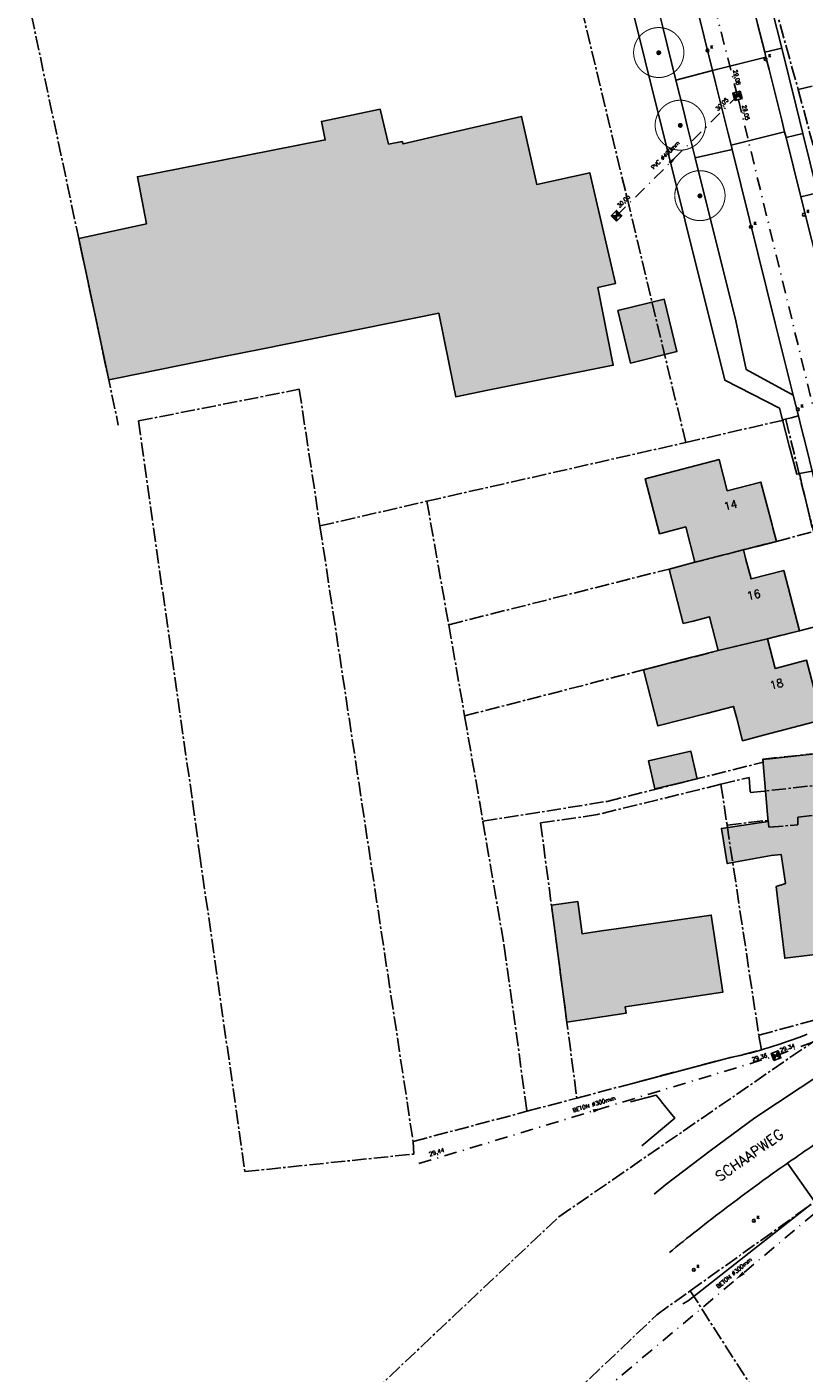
# Model space of a CAD drawing. Header units: metres. Extents: x 202952 to 203755, y 348959 to 349702.
# Tile 3 of 91: x 202981 to 203058, y 349265 to 349399. Entities that reach past the tile are written whole.
import ezdxf
from ezdxf.enums import TextEntityAlignment as Align

# ---------------------------------------------------------------- set-up
doc = ezdxf.new("R2010")
doc.units = ezdxf.units.M
doc.linetypes.add('1-200 CENTER', pattern=[4.28625, 2.8575, -0.47625, 0.47625, -0.47625])
doc.linetypes.add('1-200 DASHDOT', pattern=[2.54, 1.27, -0.635, 0, -0.635])
for name, color, linetype in [('PH-BEST-BEBOUWING', 1, 'Continuous'), ('PH-BEST-BEBOUWING-ARCERING', 254, 'Continuous'), ('PH-BEST-HUISNUMMER', 7, 'Continuous'), ('PH-BEST-KADASTRALE-GRENS', 240, '1-200 CENTER'), ('PH-BEST-KOLK', 8, 'Continuous'), ('PH-BEST-PUT-HANDHAVEN', 84, 'Continuous'), ('PH-BEST-RIO-HANDHAVEN-GEMENGD', 44, '1-200 DASHDOT'), ('PH-BEST-RIO-TEKST', 8, 'Continuous'), ('PH-BEST-RIO-TEKST-VLOEIVLAK', 8, 'Continuous'), ('PH-BEST-STRAATNAAM-RIOLERING', 7, 'Continuous'), ('PH-BEST-WEGDEEL', 254, 'Continuous'), ('PH-INM-BOOM-HANDHAVEN', 96, 'Continuous')]:
    doc.layers.add(name, color=color, linetype=linetype)
doc.styles.add('ROMANS', font='romans.shx')

# ---------------------------------------------------------------- blocks, each defined once
blk = doc.blocks.new('*U35')
blk.add_circle((0, 0), 0.142)
at = {"ltscale": 0.05, "style": 'ROMANS'}
blk.add_text('K', height=0.3, dxfattribs=at).set_placement((0.28, 0.19))
blk = doc.blocks.new('*U12')
h = blk.add_hatch(color=256)
h.paths.add_polyline_path([(0, 0), (-0.375, 0.375), (-0.375, -0.375)])
h.paths.add_polyline_path([(0.375, 0.375), (0, 0), (0.375, -0.375)])
for p, q in [((-0.375, -0.375), (0.375, 0.375)), ((-0.375, 0.375), (0.375, -0.375))]:
    blk.add_line(p, q)
blk.add_lwpolyline([(-0.375, -0.375), (0.375, -0.375), (0.375, 0.375), (-0.375, 0.375)], close=True)
blk = doc.blocks.new('Materialisatie')
blk.add_solid([(-1.04, 0.17), (-1.04, -0.17), (0, 0)])
at = {"style": 'ROMANS'}
blk.add_attdef('MATERIALISATIE', (-2.63, 0.66), '', height=0.4, dxfattribs=at)
blk = doc.blocks.new('*U26')
at = {"const_width": 0.1}
blk.add_lwpolyline([(-2.5, 0, 0.990403), (2.5, 0.03, 0.990403), (-2.5, 0.02)], format="xyb", dxfattribs=at)
at = {"linetype": 'Continuous', "const_width": 0.25}
blk.add_lwpolyline([(-0.12, 0, 1), (0.12, 0, 1)], format="xyb", close=True, dxfattribs=at)

msp = doc.modelspace()

# ---------------------------------------------------------------- hatches: boundary and pattern name
at = {"layer": 'PH-BEST-BEBOUWING-ARCERING'}
for points in [[(202989.56, 349363.91), (202988.73, 349363.74), (202985.75, 349377.78), (202992.49, 349379.24), (202991.58, 349383.9), (203000, 349385.55), (203007.55, 349387.03), (203010.23, 349387.56), (203009.85, 349389.41), (203015.68, 349390.62), (203016.52, 349387.15), (203017.86, 349387.41), (203017.97, 349387.17), (203022.51, 349388.23), (203029.74, 349389.91), (203031.24, 349383.15), (203036.5, 349384.31), (203038.74, 349374.74), (203039.07, 349373.31), (203037.3, 349372.89), (203038.84, 349365.18), (203026.39, 349362.69), (203023.19, 349362.05), (203022.93, 349363.33), (203022.5, 349365.46), (203021.52, 349370.34), (203004.04, 349366.82), (203000, 349366.01)], [(203039.28, 349370.62), (203043.89, 349371.74), (203045.16, 349366.53), (203040.55, 349365.4)], [(203046.96, 349345.6), (203046.05, 349349.11), (203043.45, 349348.44), (203042.02, 349353.9), (203049.37, 349355.8), (203050.17, 349352.7), (203053.51, 349353.57), (203054.61, 349349.32), (203054.69, 349349.02), (203055.04, 349347.68), (203053.12, 349347.18), (203052.55, 349347.03), (203051.77, 349346.83)], [(203049.27, 349336.83), (203048.4, 349340.18), (203046.78, 349339.76), (203045.79, 349339.52), (203044.38, 349344.93), (203046.96, 349345.6), (203051.77, 349346.83), (203051.9, 349346.32), (203052.02, 349345.89), (203052.54, 349343.94), (203055.78, 349344.78), (203057.34, 349338.8), (203054.17, 349337.98), (203054.16, 349338)], [(203048.1, 349330.59), (203043.28, 349329.34), (203041.84, 349334.91), (203046.66, 349336.16), (203049.27, 349336.83), (203054.16, 349338), (203054.17, 349337.98), (203054.94, 349335.06), (203058.05, 349335.87), (203059.59, 349329.93), (203053.78, 349328.42), (203051.68, 349327.87), (203051.11, 349330.08), (203050.8, 349331.28)], [(203042.97, 349323.1), (203042.33, 349325.86), (203046.55, 349326.83), (203047.18, 349324.07)], [(203054.52, 349316.48), (203050.17, 349315.67), (203049.58, 349319.16), (203054.23, 349319.85), (203054.17, 349320.54), (203053.7, 349325.99), (203054.39, 349326.08), (203060.35, 349326.74), (203060.54, 349325.01), (203060.57, 349324.75), (203061.38, 349317.43), (203060.47, 349317.26), (203060.83, 349314.39), (203061.6, 349314.49), (203061.7, 349313.73), (203062.54, 349307.07), (203059.19, 349306.66), (203055.87, 349306.26), (203055.15, 349312.22), (203055.03, 349313.37), (203055.95, 349313.68), (203055.53, 349316.56)], [(203032.7, 349311.52), (203035.31, 349311.89), (203035.75, 349308.69), (203037.68, 349308.97), (203039.13, 349309.18), (203043.05, 349309.75), (203048.57, 349310.55), (203048.84, 349308.82), (203049.73, 349302.89), (203040.04, 349301.44), (203040.14, 349300.8), (203034.23, 349299.91)]]:
    msp.add_hatch(color=256, dxfattribs=at).paths.add_polyline_path(points)

# ---------------------------------------------------------------- linework, layer by layer
at = {"layer": 'PH-BEST-BEBOUWING'}
for points in [[(202989.56, 349363.91), (202988.73, 349363.74), (202985.75, 349377.78), (202992.49, 349379.24), (202991.58, 349383.9), (203000, 349385.55), (203007.55, 349387.03), (203010.23, 349387.56), (203009.85, 349389.41), (203015.68, 349390.62), (203016.52, 349387.15), (203017.86, 349387.41), (203017.97, 349387.17), (203022.51, 349388.23), (203029.74, 349389.91), (203031.24, 349383.15), (203036.5, 349384.31), (203038.74, 349374.74), (203039.07, 349373.31), (203037.3, 349372.89), (203038.84, 349365.18), (203026.39, 349362.69), (203023.19, 349362.05), (203022.93, 349363.33), (203022.5, 349365.46), (203021.52, 349370.34), (203004.04, 349366.82), (203000, 349366.01), (202989.56, 349363.91)], [(203039.28, 349370.62), (203043.89, 349371.74), (203045.16, 349366.53), (203040.55, 349365.4), (203039.28, 349370.62)], [(203046.96, 349345.6), (203046.05, 349349.11), (203043.45, 349348.44), (203042.02, 349353.9), (203049.37, 349355.8), (203050.17, 349352.7), (203053.51, 349353.57), (203054.61, 349349.32), (203054.69, 349349.02), (203055.04, 349347.68), (203053.12, 349347.18), (203052.55, 349347.03), (203051.77, 349346.83), (203046.96, 349345.6)], [(203049.27, 349336.83), (203048.4, 349340.18), (203046.78, 349339.76), (203045.79, 349339.52), (203044.38, 349344.93), (203046.96, 349345.6), (203051.77, 349346.83), (203051.9, 349346.32), (203052.02, 349345.89), (203052.54, 349343.94), (203055.78, 349344.78), (203057.34, 349338.8), (203054.17, 349337.98), (203054.16, 349338), (203049.27, 349336.83)], [(203048.1, 349330.59), (203043.28, 349329.34), (203041.84, 349334.91), (203046.66, 349336.16), (203049.27, 349336.83), (203054.16, 349338), (203054.17, 349337.98), (203054.94, 349335.06), (203058.05, 349335.87), (203059.59, 349329.93), (203053.78, 349328.42), (203051.68, 349327.87), (203051.11, 349330.08), (203050.8, 349331.28), (203048.1, 349330.59)], [(203042.97, 349323.1), (203042.33, 349325.86), (203046.55, 349326.83), (203047.18, 349324.07), (203042.97, 349323.1)], [(203054.52, 349316.48), (203050.17, 349315.67), (203049.58, 349319.16), (203054.23, 349319.85), (203054.17, 349320.54), (203053.7, 349325.99), (203054.39, 349326.08), (203060.35, 349326.74), (203060.54, 349325.01), (203060.57, 349324.75), (203061.38, 349317.43), (203060.47, 349317.26), (203060.83, 349314.39), (203061.6, 349314.49), (203061.7, 349313.73), (203062.54, 349307.07), (203059.19, 349306.66), (203055.87, 349306.26), (203055.15, 349312.22), (203055.03, 349313.37), (203055.95, 349313.68), (203055.53, 349316.56), (203054.52, 349316.48)], [(203032.7, 349311.52), (203035.31, 349311.89), (203035.75, 349308.69), (203037.68, 349308.97), (203039.13, 349309.18), (203043.05, 349309.75), (203048.57, 349310.55), (203048.84, 349308.82), (203049.73, 349302.89), (203040.04, 349301.44), (203040.14, 349300.8), (203034.23, 349299.91), (203032.7, 349311.52)]]:
    msp.add_lwpolyline(points, close=True, dxfattribs=at)
at = {"layer": 'PH-BEST-KADASTRALE-GRENS', "ltscale": 0.5}
for p, q in [((203046.04, 349357.5), (203032.62, 349413.46)), ((203054.85, 349401.11), (203057.2, 349392.58)), ((203057.2, 349392.58), (203076.89, 349397.41)), ((203057.2, 349392.58), (203059.15, 349385.35)), ((203020.33, 349351.67), (203046.04, 349357.5)), ((203009.71, 349349.21), (203020.33, 349351.67)), ((203020.33, 349351.67), (203022.5, 349339.39)), ((203009.71, 349349.21), (203018.96, 349288.05)), ((203022.5, 349339.39), (203024.08, 349330.34)), ((203024.08, 349330.34), (203025.89, 349319.87)), ((203049.53, 349323.54), (203050.15, 349319.48)), ((203050.15, 349319.48), (203053.3, 349298.6)), ((203053.3, 349298.6), (203063.8, 349301.49)), ((203053.55, 349297.15), (203053.3, 349298.6)), ((203035.23, 349292.36), (203049.98, 349296.27)), ((203030.27, 349291.05), (203035.23, 349292.36)), ((203018.96, 349288.05), (203030.27, 349291.05)), ((203046.49, 349273.21), (203064.71, 349286.22)), ((203046.49, 349273.21), (203075.67, 349227.6))]:
    msp.add_line(p, q, dxfattribs=at)
for points in [[(203016.4, 349409.92), (202980.6, 349402.07), (202989.68, 349359.24)], [(202991.67, 349359.64), (203007.65, 349362.79), (203009.71, 349349.21)], [(202991.67, 349359.64), (202997.05, 349321.82), (202997.75, 349316.66), (203002.26, 349285.06)], [(203046.04, 349357.5), (203055.98, 349359.78), (203058.73, 349348.65)], [(203022.5, 349339.39), (203044.38, 349344.93), (203055.04, 349347.68), (203058.73, 349348.65)], [(203024.08, 349330.34), (203049.27, 349336.83), (203054.16, 349338), (203057.34, 349338.8), (203060.98, 349339.75)], [(203025.89, 349319.87), (203038.25, 349321.84), (203053.73, 349325.74), (203053.7, 349326.04), (203060.35, 349326.74), (203063.98, 349327.58)], [(203049.53, 349323.54), (203052.34, 349324.23), (203052.45, 349322.71), (203064.84, 349324.09)], [(203049.53, 349323.54), (203037.26, 349320.53), (203031.62, 349319.7), (203035.23, 349292.36)], [(203025.89, 349319.87), (203028.02, 349307.42), (203030.27, 349291.05)], [(203050.15, 349319.48), (203054.23, 349319.96), (203054.28, 349319.28), (203057.19, 349319.51), (203057.19, 349320.29), (203065.58, 349321.08)], [(202982.72, 349229.79), (203008.81, 349257.32), (203033.45, 349280.57), (203063.8, 349301.49)], [(203049.98, 349296.27), (203051.77, 349296.68), (203053.55, 349297.15)], [(203002.26, 349285.06), (203019.02, 349286.8), (203018.96, 349288.05)], [(203028.7, 349257.09), (203043.18, 349270.84), (203046.49, 349273.21)]]:
    msp.add_lwpolyline(points, dxfattribs=at)
at = {"layer": 'PH-BEST-RIO-HANDHAVEN-GEMENGD'}
for p, q in [((203051.18, 349391.95), (203028.87, 349478.8)), ((203039.17, 349380.03), (203051.18, 349391.95)), ((203072.78, 349303.08), (203051.18, 349391.95)), ((203055.01, 349296.57), (203072.78, 349303.08)), ((203019.54, 349285.85), (203055.01, 349296.57)), ((203025.56, 349252.95), (203076.42, 349295.69))]:
    msp.add_line(p, q, dxfattribs=at)
at = {"layer": 'PH-BEST-WEGDEEL'}
for points in [[(203041.8, 349406.63), (203043.75, 349398.77), (203045.07, 349393.49), (203045.87, 349390.25), (203046.19, 349388.96), (203046.98, 349385.78), (203051.01, 349369.6), (203052.05, 349364.75), (203056.72, 349362.21), (203057.24, 349360.14), (203056.52, 349359.96), (203055.65, 349359.74), (203055.35, 349360.93), (203049.93, 349363.68), (203038.07, 349411.25)], [(203053.18, 349399.11), (203053.89, 349396.29), (203054.01, 349395.8), (203048.69, 349394.47), (203047.86, 349397.81), (203047.1, 349400.88)], [(203058.06, 349356.84), (203057.48, 349359.16), (203057.24, 349360.14), (203056.72, 349362.21), (203054.94, 349369.37), (203050.64, 349386.63), (203050.54, 349387.05), (203055.86, 349388.38), (203055.86, 349388.38), (203056.01, 349387.81), (203057.48, 349381.92), (203059.68, 349373.09)], [(203040.11, 349293.66), (203049.98, 349296.27), (203050.47, 349296.38), (203050.95, 349296.49), (203051.44, 349296.6), (203051.93, 349296.72), (203052.41, 349296.84), (203052.89, 349296.97), (203053.37, 349297.1), (203053.85, 349297.24), (203054.33, 349297.39), (203054.81, 349297.54), (203055.28, 349297.69), (203055.76, 349297.85), (203056.23, 349298.01), (203056.7, 349298.18), (203057.17, 349298.35), (203057.63, 349298.53), (203058.1, 349298.71)], [(203064.17, 349297.86), (203052.91, 349290.4), (203048.46, 349287.13), (203044.08, 349283.77), (203042.92, 349282.83)], [(203042.92, 349282.83), (203044.08, 349283.77), (203048.46, 349287.13), (203052.91, 349290.4), (203064.17, 349297.86)], [(203041.67, 349287.62), (203044.95, 349290.35), (203044.5, 349290.92), (203043.64, 349292), (203043.61, 349292.04), (203043.11, 349292.66), (203040.54, 349291.98)], [(203057.85, 349287.08), (203057.55, 349286.87), (203057.24, 349286.66), (203056.93, 349286.44), (203056.62, 349286.23), (203056.32, 349286.02), (203056.16, 349285.91), (203055.88, 349285.71), (203055.6, 349285.51), (203055.32, 349285.32), (203055.04, 349285.12), (203054.76, 349284.92), (203054.48, 349284.72), (203054.11, 349284.45), (203053.74, 349284.19), (203053.37, 349283.92), (203053, 349283.65), (203052.64, 349283.38), (203052.27, 349283.11), (203051.9, 349282.84), (203051.54, 349282.57), (203051.17, 349282.3), (203050.81, 349282.03), (203050.44, 349281.75), (203050.08, 349281.48), (203049.72, 349281.2), (203049.36, 349280.93), (203048.99, 349280.65), (203048.63, 349280.37), (203048.27, 349280.09), (203047.92, 349279.81), (203047.56, 349279.53), (203047.2, 349279.25), (203046.84, 349278.97), (203046.48, 349278.69), (203046.13, 349278.4), (203045.77, 349278.12), (203045.42, 349277.83), (203045.06, 349277.55), (203044.71, 349277.26), (203044.42, 349277.02)], [(203044.42, 349277.02), (203044.71, 349277.26), (203045.06, 349277.55), (203045.42, 349277.83), (203045.77, 349278.12), (203046.13, 349278.4), (203046.48, 349278.69), (203046.84, 349278.97), (203047.2, 349279.25), (203047.56, 349279.53), (203047.92, 349279.81), (203048.27, 349280.09), (203048.63, 349280.37), (203048.99, 349280.65), (203049.36, 349280.93), (203049.72, 349281.2), (203050.08, 349281.48), (203050.44, 349281.75), (203050.81, 349282.03), (203051.17, 349282.3), (203051.54, 349282.57), (203051.9, 349282.84), (203052.27, 349283.11), (203052.64, 349283.38), (203053, 349283.65), (203053.37, 349283.92), (203053.74, 349284.19), (203054.11, 349284.45), (203054.48, 349284.72), (203054.76, 349284.92), (203055.04, 349285.12), (203055.32, 349285.32), (203055.6, 349285.51), (203055.88, 349285.71), (203056.16, 349285.91), (203058.78, 349282.17)], [(203058.5, 349281.82), (203049.53, 349274.76), (203046.29, 349272.21), (203045.75, 349271.91)]]:
    msp.add_lwpolyline(points, dxfattribs=at)
for points in [[(203045.07, 349393.49), (203043.75, 349398.77), (203041.8, 349406.63), (203043.39, 349408.91), (203044.51, 349410.72), (203044.52, 349410.74), (203044.52, 349410.76), (203044.53, 349410.78), (203044.54, 349410.8), (203044.55, 349410.82), (203044.55, 349410.84), (203047.1, 349400.88), (203047.86, 349397.81), (203048.69, 349394.47), (203045.07, 349393.49)], [(203054.45, 349401.22), (203054.64, 349400.46), (203055.58, 349396.68), (203053.89, 349396.29), (203053.18, 349399.11), (203052.77, 349400.78), (203051.84, 349404.51), (203053.52, 349404.95), (203054.45, 349401.22)], [(203056.01, 349387.81), (203055.86, 349388.38), (203055.58, 349389.53), (203054.32, 349394.57), (203054.01, 349395.8), (203053.89, 349396.29), (203055.58, 349396.68), (203057.02, 349390.91), (203057.66, 349388.2), (203056.01, 349387.81)], [(203054.01, 349395.8), (203054.32, 349394.57), (203055.58, 349389.53), (203055.86, 349388.38), (203050.54, 349387.05), (203050.25, 349388.2), (203049, 349393.24), (203048.69, 349394.47), (203054.01, 349395.8)], [(203050.54, 349387.05), (203050.64, 349386.63), (203046.98, 349385.78), (203046.19, 349388.96), (203045.87, 349390.25), (203045.07, 349393.49), (203048.69, 349394.47), (203049, 349393.24), (203050.25, 349388.2), (203050.54, 349387.05)], [(203056.01, 349387.81), (203057.66, 349388.2), (203059.12, 349382.32), (203057.48, 349381.92), (203056.01, 349387.81)], [(203046.98, 349385.78), (203050.64, 349386.63), (203054.94, 349369.37), (203056.72, 349362.21), (203052.05, 349364.75), (203051.01, 349369.6), (203046.98, 349385.78)], [(203057.48, 349381.92), (203059.12, 349382.32), (203061.3, 349373.54), (203059.68, 349373.09), (203057.48, 349381.92)], [(203057.33, 349354.42), (203057.06, 349354.37), (203056.33, 349357.16), (203055.65, 349359.74), (203056.52, 349359.96), (203057.24, 349360.14), (203057.48, 349359.16), (203058.06, 349356.84), (203058.6, 349354.66), (203057.33, 349354.42)], [(203058.59, 349349.03), (203057.76, 349352.61), (203057.72, 349352.77), (203057.33, 349354.42), (203058.6, 349354.66), (203058.78, 349353.94), (203058.8, 349353.84), (203059.92, 349349.37), (203058.59, 349349.03)], [(203058.78, 349282.17), (203056.16, 349285.91), (203056.32, 349286.02), (203056.62, 349286.23), (203056.93, 349286.44), (203057.24, 349286.66), (203057.55, 349286.87), (203057.85, 349287.08), (203058.16, 349287.29), (203058.47, 349287.5), (203058.78, 349287.71), (203059.09, 349287.92), (203059.4, 349288.13), (203059.72, 349288.34), (203060.03, 349288.55), (203060.14, 349288.62), (203060.25, 349288.69), (203060.36, 349288.77), (203060.47, 349288.84), (203060.58, 349288.91), (203060.69, 349288.99), (203062.31, 349286.54), (203060.93, 349284.83), (203058.78, 349282.17)]]:
    msp.add_lwpolyline(points, close=True, dxfattribs=at)

# ---------------------------------------------------------------- block references
at = {"layer": 'PH-BEST-KOLK'}
for p in [(203048.2, 349396.46), (203053.96, 349395.6), (203057.77, 349380.14), (203052.52, 349378.93), (203057.18, 349360.79), (203052.81, 349280.18), (203046.84, 349275.3)]:
    msp.add_blockref('*U35', p, dxfattribs=at)
at = {"layer": 'PH-BEST-PUT-HANDHAVEN'}
for p, rotation in [((203051.18, 349391.95), 15.49161620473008), ((203039.17, 349380.03), 44.7845133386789), ((203055.01, 349296.57), 20.12019606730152)]:
    msp.add_blockref('*U12', p, dxfattribs=dict(at, rotation=rotation))
at = {"layer": 'PH-BEST-RIO-TEKST', "rotation": 44.78451333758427}
msp.add_blockref('Materialisatie', (203045.18, 349385.99), dxfattribs=at).add_auto_attribs({'MATERIALISATIE': 'PVC %%c400mm '})
at = {"layer": 'PH-BEST-RIO-TEKST'}
ref = msp.add_blockref('Materialisatie', (203037.84, 349291.38), dxfattribs=dict(at, xscale=-1, rotation=196.9880765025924))
ref.add_attrib('MATERIALISATIE', 'BETON %%c300mm', (203034.88, 349290.94), dxfattribs={"layer": '0', "height": 0.4, "rotation": 16.8102, "style": 'ROMANS'})
ref = msp.add_blockref('Materialisatie', (203050.99, 349274.32), dxfattribs=dict(at, xscale=-1, rotation=40.0418819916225))
ref.add_attrib('MATERIALISATIE', 'BETON %%c300mm', (203049.28, 349273.42), dxfattribs={"layer": '0', "height": 0.4, "rotation": 40.0419, "style": 'ROMANS'})
at = {"layer": 'PH-INM-BOOM-HANDHAVEN'}
for p in [(203043.36, 349396.23), (203043.36, 349396.23), (203045.5, 349389.01), (203045.5, 349389.01), (203047.45, 349382.01), (203047.45, 349382.01)]:
    msp.add_blockref('*U26', p, dxfattribs=at)

# ---------------------------------------------------------------- texts
at = {"layer": 'PH-BEST-HUISNUMMER', "style": 'ROMANS'}
for s, p in [('14', (203050.48, 349351.29)), ('16', (203052.79, 349342.37)), ('18', (203055.05, 349333.5))]:
    msp.add_text(s, height=0.8, rotation=13.5, dxfattribs=at).set_placement(p, align=Align.MIDDLE_CENTER)
at = {"layer": 'PH-BEST-RIO-TEKST-VLOEIVLAK', "style": 'ROMANS'}
for s, rotation, p in [('29,08', 283.6609, (203051.12, 349393.78)), ('30,05', 44.7845, (203049.63, 349391.1)), ('29,05', 283.6609, (203052.01, 349390.28)), ('30,05', 44.7845, (203039.86, 349381.48)), ('29.34', 20.1202, (203056.13, 349297.35)), ('29.36', 16.3446, (203053.37, 349296.41)), ('29,44', 16.3446, (203021.3, 349287))]:
    msp.add_text(s, height=0.4, rotation=rotation, dxfattribs=at).set_placement(p, align=Align.MIDDLE_CENTER)
at = {"layer": 'PH-BEST-STRAATNAAM-RIOLERING', "style": 'ROMANS'}
msp.add_text('SCHAAPWEG', height=1, rotation=35.0455, dxfattribs=at).set_placement((203052.36, 349286.69), align=Align.MIDDLE_CENTER)

doc.saveas('drawing.dxf')
